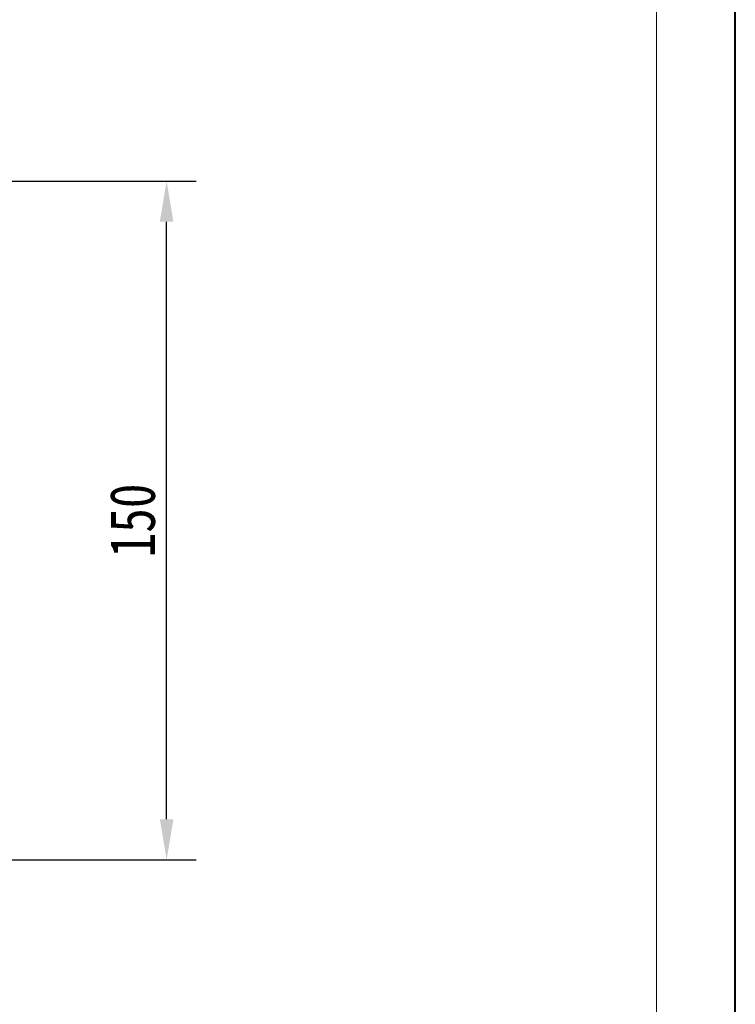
# Model space of a CAD drawing. Header units: millimetres. Extents: x -797 to 677, y 79 to 1112.
# Tile 30 of 75: x 505 to 664, y 297 to 514. Entities that reach past the tile are written whole.
import ezdxf

# ---------------------------------------------------------------- set-up
doc = ezdxf.new("R2010")
doc.units = ezdxf.units.MM
doc.styles.get("Standard").update_dxf_attribs({"font": '仿宋_GB2312.ttf', "width": 0.8})
doc.dimstyles.new('副本 ISO-45.1', dxfattribs={"dimtxt": 10, "dimasz": 9, "dimexe": 6.5, "dimexo": 0.625, "dimgap": 2.5, "dimtad": 1, "dimdsep": 46, "dimtxsty": 'Standard', "dimcen": 2.5, "dimadec": 0, "dimazin": 0, "dimtfac": 1, "dimtmove": 0, "dimatfit": 3, "dimfxl": 0, "dimarcsym": 0})

# ---------------------------------------------------------------- blocks, each defined once
blk = doc.blocks.new('*D2914')
at = {"color": 0, "lineweight": -2}
for p, q in [((490.96, 478.77), (544.44, 478.77)), ((537.94, 337.77), (537.94, 469.77)), ((490.96, 328.77), (544.44, 328.77))]:
    blk.add_line(p, q, dxfattribs=at)
at = {"color": 0, "lineweight": 9}
for points in [[(536.44, 469.77), (539.44, 469.77), (537.94, 478.77)], [(536.44, 337.77), (539.44, 337.77), (537.94, 328.77)]]:
    blk.add_solid(points, dxfattribs=at)
at = {"layer": 'Defpoints', "color": 0, "lineweight": 9}
for p in [(490.34, 478.77), (537.94, 478.77), (490.34, 328.77)]:
    blk.add_point(p, dxfattribs=at)
at = {"color": 0, "lineweight": 9, "insert": (530.44, 403.77), "char_height": 10, "attachment_point": 5, "rotation": 90}
blk.add_mtext('150', dxfattribs=at)

msp = doc.modelspace()

# ---------------------------------------------------------------- linework, layer by layer
at = {"color": 7, "lineweight": 40}
msp.add_line((663.665, 79.32), (663.665, 1112.334), dxfattribs=at)
at = {"color": 7, "lineweight": 13}
msp.add_line((646.274, 96.711), (646.274, 1094.943), dxfattribs=at)

# ---------------------------------------------------------------- dimensions: what is measured, and where the dimension line sits
at = {"color": 5, "lineweight": 9}
dim = msp.add_linear_dim(base=(537.941, 478.771), p1=(490.335, 328.771), p2=(490.335, 478.771), angle=90, dimstyle='副本 ISO-45.1', dxfattribs=at)
dim.commit()
dim.dimension.update_dxf_attribs({"geometry": '*D2914', "text_midpoint": (530.441, 403.771)})

doc.saveas('drawing.dxf')
